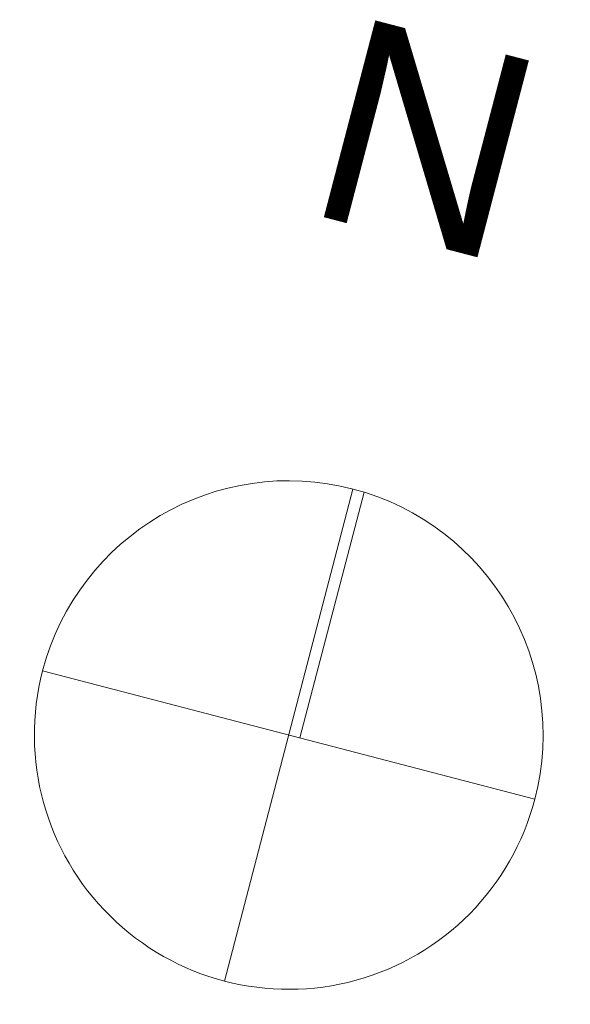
# Model space of a CAD drawing. Header units: metres. Extents: x -89 to 754, y -195 to 69.
# Tile 1 of 211: x -89 to -87, y -15 to -11. Entities that reach past the tile are written whole.
import ezdxf
from ezdxf.enums import TextEntityAlignment as Align

# ---------------------------------------------------------------- set-up
doc = ezdxf.new("R2010")
doc.units = ezdxf.units.M
doc.header["$MEASUREMENT"] = 0
doc.layers.add('50 Möblierung', color=7, linetype='Continuous')
doc.styles.add('ERSTELLTER_STIL_1', font='arial.ttf')

# ---------------------------------------------------------------- blocks, each defined once
blk = doc.blocks.new('Nordpfeil 03 27[223]_1', base_point=(-88.0099, -13.9184))
at = {"layer": '50 Möblierung', "color": 254, "linetype": 'Continuous', "lineweight": 18, "true_color": 0xdfdfdf}
for p, q in [((-87.7572, -12.9508), (-88.2626, -14.8859)), ((-87.9663, -13.9297), (-87.7139, -12.9632)), ((-87.0423, -14.1711), (-88.9774, -13.6656))]:
    blk.add_line(p, q, dxfattribs=at)
at = {"layer": '50 Möblierung', "color": 254, "linetype": 'Continuous', "lineweight": 18, "true_color": 0xdfdfdf, "flags": 128}
blk.add_lwpolyline([(-87.0423, -14.1711, 1), (-88.9774, -13.6656, 1)], format="xyb", close=True, dxfattribs=at)
at = {"layer": '50 Möblierung', "color": 254, "linetype": 'Continuous', "lineweight": 18, "true_color": 0xdfdfdf, "style": 'ERSTELLTER_STIL_1'}
blk.add_attdef('txt', text='', height=0.8, rotation=345.361, dxfattribs=at).set_placement((-87.6308, -12.1928), align=Align.BOTTOM_CENTER)

msp = doc.modelspace()

# ---------------------------------------------------------------- block references
at = {"layer": '50 Möblierung', "color": 254, "linetype": 'Continuous', "lineweight": 18, "true_color": 0xdfdfdf}
msp.add_blockref('Nordpfeil 03 27[223]_1', (-88.0099, -13.9184), dxfattribs=at).add_auto_attribs({'txt': 'N'})

doc.saveas('drawing.dxf')
